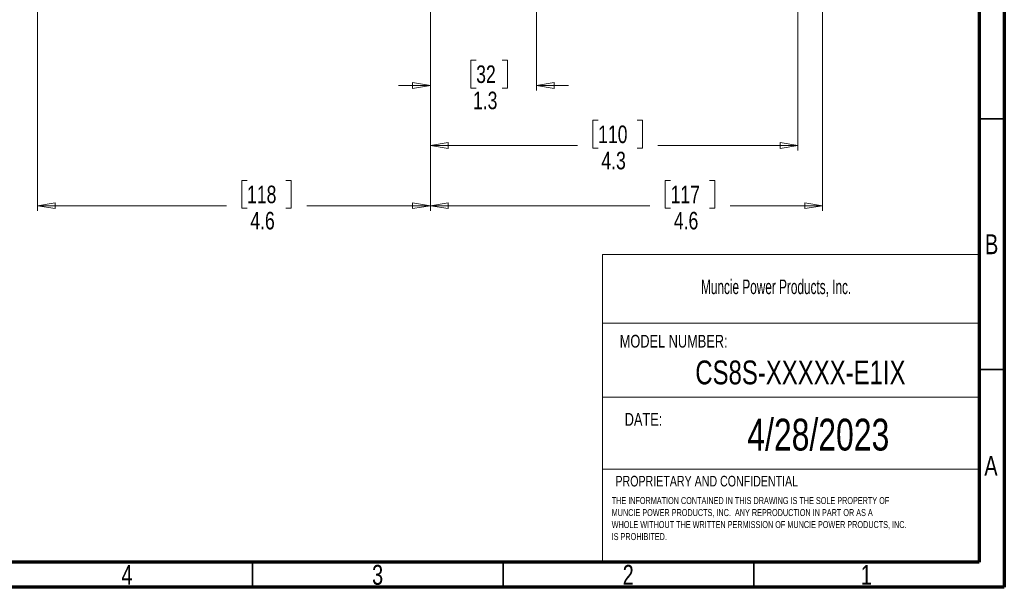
# Model space of a CAD drawing. Header units: inches. Extents: x 0.6 to 16.3, y 0.2 to 11.5.
# Tile 7 of 10: x 8.6 to 16.3, y 0.2 to 4.7. Entities that reach past the tile are written whole.
import ezdxf

# ---------------------------------------------------------------- set-up
doc = ezdxf.new("R2010")
doc.units = ezdxf.units.IN
doc.header["$MEASUREMENT"] = 0
doc.styles.add('SLDTEXTSTYLE0', font='TXT', dxfattribs={"width": 0.75})
doc.styles.add('SLDTEXTSTYLE1', font='TXT', dxfattribs={"width": 0.605})
doc.dimstyles.new('SLDDIMSTYLE0', dxfattribs={"dimtxt": 0.137795, "dimasz": 0.14, "dimexe": 0, "dimexo": 0.0625, "dimgap": 0.034449, "dimtad": 0, "dimdec": 1, "dimlfac": 1.5, "dimrnd": 1e-09, "dimzin": 12, "dimdsep": 46, "dimtxsty": 'SLDTEXTSTYLE0', "dimblk1": 'CLOSED', "dimblk2": 'CLOSED', "dimsah": 1, "dimcen": 0.09, "dimadec": 0, "dimazin": 3, "dimtfac": 1, "dimtofl": 0, "dimtmove": 0, "dimatfit": 3, "dimldrblk": 'CLOSED', "dimfxl": 0, "dimfrac": 2, "dimtolj": 1, "dimtzin": 12, "dimarcsym": 0})
doc.dimstyles.new('SLDDIMSTYLE2', dxfattribs={"dimtxt": 0.137795, "dimasz": 0.14, "dimexe": 0, "dimexo": 0.0625, "dimgap": 0.034449, "dimtad": 0, "dimdec": 1, "dimlfac": 1.5, "dimrnd": 1e-09, "dimzin": 12, "dimdsep": 46, "dimtxsty": 'SLDTEXTSTYLE0', "dimblk1": 'CLOSED', "dimblk2": 'CLOSED', "dimsah": 1, "dimcen": 0.09, "dimadec": 0, "dimazin": 3, "dimtfac": 1, "dimtdec": 1, "dimtofl": 0, "dimtmove": 0, "dimatfit": 3, "dimldrblk": 'CLOSED', "dimfxl": 0, "dimfrac": 2, "dimtolj": 1, "dimtzin": 12, "dimarcsym": 0})
doc.dimstyles.new('SLDDIMSTYLE4', dxfattribs={"dimtxt": 0.137795, "dimasz": 0.14, "dimexe": 0, "dimexo": 0.0625, "dimgap": 0.034449, "dimtad": 0, "dimdec": 1, "dimlfac": 1.5, "dimrnd": 1e-09, "dimzin": 12, "dimdsep": 46, "dimtxsty": 'SLDTEXTSTYLE0', "dimblk1": 'CLOSED', "dimblk2": 'CLOSED', "dimsah": 1, "dimcen": 0.09, "dimadec": 0, "dimazin": 3, "dimtfac": 1, "dimtdec": 1, "dimtmove": 0, "dimatfit": 0, "dimldrblk": 'CLOSED', "dimfxl": 0, "dimfrac": 2, "dimtolj": 1, "dimtzin": 12, "dimarcsym": 0})

# ---------------------------------------------------------------- blocks, each defined once
blk = doc.blocks.new('SW_NOTE_0')
at = {"color": 0, "linetype": 'Continuous', "lineweight": 0, "char_height": 0.055, "attachment_point": 1, "style": 'SLDTEXTSTYLE0'}
for s, insert in [('THE INFORMATION CONTAINED IN THIS DRAWING IS THE SOLE PROPERTY OF', (0, 0.0709)), ('MUNCIE POWER PRODUCTS, INC.  ANY REPRODUCTION IN PART OR AS A', (0, -0.0235)), ('WHOLE WITHOUT THE WRITTEN PERMISSION OF MUNCIE POWER PRODUCTS, INC.', (0, -0.1178)), ('IS PROHIBITED.', (0, -0.2122))]:
    blk.add_mtext(s, dxfattribs=dict(at, insert=insert))
blk = doc.blocks.new('_Closed')
at = {"color": 0, "linetype": 'ByBlock', "lineweight": -2}
for p, q in [((-1, 0.166667), (0, 0)), ((-1, 0.166667), (-1, -0.166667)), ((0, 0), (-1, -0.166667)), ((0, 0), (-1, 0))]:
    blk.add_line(p, q, dxfattribs=at)
blk = doc.blocks.new('_D')
at = {"color": 7, "linetype": 'Continuous', "lineweight": 0}
for p, q in [((14.7172, 6.8754), (14.7172, 3.6294)), ((11.8306, 5.5118), (11.8306, 3.6294)), ((13.1479, 3.8673), (13.1059, 3.8673)), ((13.1059, 3.8673), (13.1059, 3.6485)), ((13.4533, 3.8673), (13.4953, 3.8673)), ((13.4953, 3.8673), (13.4953, 3.6485)), ((11.8306, 3.6688), (12.9851, 3.6688)), ((13.1059, 3.6485), (13.1479, 3.6485)), ((13.4953, 3.6485), (13.4533, 3.6485)), ((14.7172, 3.6688), (13.6162, 3.6688))]:
    blk.add_line(p, q, dxfattribs=at)
at = {"color": 7, "linetype": 'Continuous', "lineweight": 18, "xscale": 0.14, "yscale": 0.14, "rotation": 180.0000000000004}
blk.add_blockref('_Closed', (11.8306, 3.6688), dxfattribs=at)
at = {"color": 7, "linetype": 'Continuous', "lineweight": 18, "xscale": 0.14, "yscale": 0.14}
blk.add_blockref('_Closed', (14.7172, 3.6688), dxfattribs=at)
at = {"color": 7, "linetype": 'Continuous', "lineweight": 18, "char_height": 0.1378, "attachment_point": 1, "style": 'SLDTEXTSTYLE0'}
for s, insert in [('110', (13.1479, 3.8262)), ('4.3', (13.1733, 3.62))]:
    blk.add_mtext(s, dxfattribs=dict(at, insert=insert))
blk = doc.blocks.new('_D_2')
at = {"color": 7, "linetype": 'Continuous', "lineweight": 0}
for p, q in [((11.8306, 5.1859), (11.8306, 3.157)), ((8.7438, 4.7318), (8.7438, 3.157)), ((10.3902, 3.3948), (10.3482, 3.3948)), ((10.3482, 3.3948), (10.3482, 3.1761)), ((10.6956, 3.3948), (10.7376, 3.3948)), ((10.7376, 3.3948), (10.7376, 3.1761)), ((8.7438, 3.1964), (10.2274, 3.1964)), ((10.3482, 3.1761), (10.3902, 3.1761)), ((10.7376, 3.1761), (10.6956, 3.1761)), ((11.8306, 3.1964), (10.8585, 3.1964))]:
    blk.add_line(p, q, dxfattribs=at)
at = {"color": 7, "linetype": 'Continuous', "lineweight": 18, "xscale": 0.14, "yscale": 0.14, "rotation": 180.0000000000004}
blk.add_blockref('_Closed', (8.7438, 3.1964, -1.0652), dxfattribs=at)
at = {"color": 7, "linetype": 'Continuous', "lineweight": 18, "xscale": 0.14, "yscale": 0.14}
blk.add_blockref('_Closed', (11.8306, 3.1964, -1.0652), dxfattribs=at)
at = {"color": 7, "linetype": 'Continuous', "lineweight": 18, "char_height": 0.1378, "attachment_point": 1, "style": 'SLDTEXTSTYLE0'}
for s, insert in [('118', (10.3902, 3.3537)), ('4.6', (10.4156, 3.1475))]:
    blk.add_mtext(s, dxfattribs=dict(at, insert=insert))
blk = doc.blocks.new('_D_3')
at = {"color": 7, "linetype": 'Continuous', "lineweight": 0}
for p, q in [((11.8306, 5.1859), (11.8306, 3.157)), ((14.9107, 4.7318), (14.9107, 3.157)), ((13.7174, 3.3948), (13.6754, 3.3948)), ((13.6754, 3.3948), (13.6754, 3.1761)), ((14.0228, 3.3948), (14.0648, 3.3948)), ((14.0648, 3.3948), (14.0648, 3.1761)), ((11.8306, 3.1964), (13.5545, 3.1964)), ((13.6754, 3.1761), (13.7174, 3.1761)), ((14.0648, 3.1761), (14.0228, 3.1761)), ((14.9107, 3.1964), (14.1856, 3.1964))]:
    blk.add_line(p, q, dxfattribs=at)
at = {"color": 7, "linetype": 'Continuous', "lineweight": 18, "xscale": 0.14, "yscale": 0.14, "rotation": 180.0000000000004}
blk.add_blockref('_Closed', (11.8306, 3.1964, -1.0652), dxfattribs=at)
at = {"color": 7, "linetype": 'Continuous', "lineweight": 18, "xscale": 0.14, "yscale": 0.14}
blk.add_blockref('_Closed', (14.9107, 3.1964, -1.0652), dxfattribs=at)
at = {"color": 7, "linetype": 'Continuous', "lineweight": 18, "char_height": 0.1378, "attachment_point": 1, "style": 'SLDTEXTSTYLE0'}
for s, insert in [('117', (13.7174, 3.3537)), ('4.6', (13.7428, 3.1475))]:
    blk.add_mtext(s, dxfattribs=dict(at, insert=insert))
blk = doc.blocks.new('_D_5')
at = {"color": 7, "linetype": 'Continuous', "lineweight": 0}
for p, q in [((12.6639, 7.7315), (12.6639, 4.1019)), ((11.8306, 5.5118), (11.8306, 4.1019)), ((12.19, 4.3397), (12.148, 4.3397)), ((12.148, 4.3397), (12.148, 4.121)), ((12.3936, 4.3397), (12.4356, 4.3397)), ((12.4356, 4.3397), (12.4356, 4.121)), ((11.8306, 4.1413), (11.5806, 4.1413)), ((12.148, 4.121), (12.19, 4.121)), ((12.4356, 4.121), (12.3936, 4.121)), ((12.6639, 4.1413), (12.9139, 4.1413))]:
    blk.add_line(p, q, dxfattribs=at)
at = {"color": 7, "linetype": 'Continuous', "lineweight": 18, "xscale": 0.14, "yscale": 0.14}
blk.add_blockref('_Closed', (11.8306, 4.1413, -1.0652), dxfattribs=at)
at = {"color": 7, "linetype": 'Continuous', "lineweight": 18, "xscale": 0.14, "yscale": 0.14, "rotation": 180.0000000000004}
blk.add_blockref('_Closed', (12.6639, 4.1413, -1.0652), dxfattribs=at)
at = {"color": 7, "linetype": 'Continuous', "lineweight": 18, "char_height": 0.1378, "attachment_point": 1, "style": 'SLDTEXTSTYLE0'}
for s, insert in [('32', (12.19, 4.2986)), ('1.3', (12.1645, 4.0924))]:
    blk.add_mtext(s, dxfattribs=dict(at, insert=insert))

msp = doc.modelspace()

# ---------------------------------------------------------------- linework, layer by layer
at = {"color": 7, "linetype": 'Continuous', "lineweight": 70}
for p, q in [((16.3386, 11.4961), (16.3386, 0.1969)), ((16.1417, 11.2992), (16.1417, 0.3937)), ((16.1417, 0.3937), (0.7874, 0.3937)), ((16.3386, 0.1969), (0.5906, 0.1969))]:
    msp.add_line(p, q, dxfattribs=at)
at = {"color": 7, "linetype": 'Continuous', "lineweight": 35}
for p, q in [((16.1417, 3.878), (16.3386, 3.878)), ((16.1417, 1.9094), (16.3386, 1.9094)), ((10.4331, 0.3937), (10.4331, 0.1969)), ((12.4016, 0.3937), (12.4016, 0.1969)), ((14.3701, 0.3937), (14.3701, 0.1969))]:
    msp.add_line(p, q, dxfattribs=at)
at = {"color": 7, "linetype": 'Continuous', "lineweight": 18}
for p, q in [((13.1816, 2.8134), (13.1816, 0.4099)), ((13.1816, 2.8134), (16.1417, 2.8134)), ((13.1816, 2.2736), (16.1417, 2.2736)), ((13.1816, 1.6919), (16.1417, 1.6919)), ((13.1816, 1.1263), (16.1417, 1.1263))]:
    msp.add_line(p, q, dxfattribs=at)

# ---------------------------------------------------------------- block references
at = {"color": 7, "linetype": 'Continuous', "lineweight": 0}
msp.add_blockref('SW_NOTE_0', (13.2544, 0.8353), dxfattribs=at)

# ---------------------------------------------------------------- texts
for s, insert, char_height, attachment_point, style in [('B', (16.239, 2.9714), 0.1562, 2, 'SLDTEXTSTYLE0'), ('Muncie Power Products, Inc.', (13.9562, 2.6158), 0.114583, 1, 'SLDTEXTSTYLE1'), ('MODEL NUMBER:', (13.3177, 2.1812), 0.1, 1, 'SLDTEXTSTYLE0'), ('CS8S-XXXXX-E1IX', (14.737, 1.9795), 0.1875, 2, 'SLDTEXTSTYLE0'), ('DATE:', (13.3567, 1.5668), 0.1, 1, 'SLDTEXTSTYLE0'), ('4/28/2023', (14.8775, 1.522), 0.25, 2, 'SLDTEXTSTYLE0'), ('A', (16.2338, 1.2293), 0.1562, 2, 'SLDTEXTSTYLE0'), ('PROPRIETARY AND CONFIDENTIAL', (13.2838, 1.0729), 0.083333, 1, 'SLDTEXTSTYLE0'), ('4', (9.4472, 0.373), 0.1562, 2, 'SLDTEXTSTYLE0'), ('3', (11.4157, 0.373), 0.1562, 2, 'SLDTEXTSTYLE0'), ('2', (13.3843, 0.373), 0.1562, 2, 'SLDTEXTSTYLE0'), ('1', (15.2543, 0.373), 0.1562, 2, 'SLDTEXTSTYLE0')]:
    msp.add_mtext(s, dxfattribs=dict(at, insert=insert, char_height=char_height, attachment_point=attachment_point, style=style))

# ---------------------------------------------------------------- dimensions: what is measured, and where the dimension line sits
at = {"color": 7, "linetype": 'Continuous', "lineweight": 18}
for base, p1, p2, dimstyle, picture, middle in [((11.830561, 4.141255), (12.663895, 7.77091), (11.830561, 5.551176), 'SLDDIMSTYLE4', '_D_5', (12.291817, 4.141255)), ((14.7172, 3.6688), (11.8306, 5.5512), (14.7172, 6.9148), 'SLDDIMSTYLE0', '_D', (13.3006, 3.6688)), ((11.8306, 3.1964), (8.7438, 4.7712), (11.8306, 5.2252), 'SLDDIMSTYLE2', '_D_2', (10.5429, 3.1964)), ((14.9107, 3.1964), (11.8306, 5.2252), (14.9107, 4.7712), 'SLDDIMSTYLE0', '_D_3', (13.8701, 3.1964))]:
    dim = msp.add_linear_dim(base=base, p1=p1, p2=p2, dimstyle=dimstyle, dxfattribs=at)
    dim.commit()
    dim.dimension.update_dxf_attribs({"geometry": picture, "text_midpoint": middle, "dimtype": 160})

doc.saveas('drawing.dxf')
